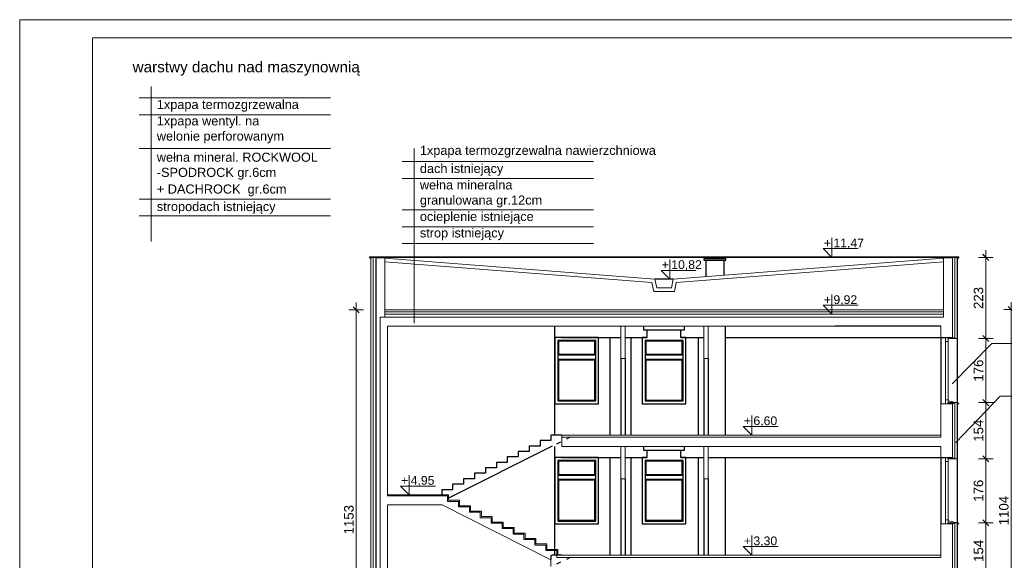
# Model space of a CAD drawing. Header units: millimetres. Extents: x 126553 to 403692, y -95821 to 38049.
# Tile 131 of 256: x 220951 to 223655, y -6308 to -4823. Entities that reach past the tile are written whole.
import ezdxf
from ezdxf.enums import TextEntityAlignment as Align

# ---------------------------------------------------------------- set-up
doc = ezdxf.new("R2010")
doc.units = ezdxf.units.MM
doc.linetypes.add('ACAD_ISO02W100', pattern=[15, 12, -3])
doc.linetypes.add('ACAD_ISO03W100', pattern=[30, 12, -18])
for name, color, linetype, lineweight in [('A-opis', 7, 'Continuous', 18), ('docieplenie', 6, 'Continuous', 18), ('docieplenie zew.', 6, 'Continuous', 18), ('OBRÓBKA', 7, 'Continuous', 9), ('OKNA', 7, 'Continuous', 13), ('opisy', 7, 'Continuous', 18), ('ramki', 250, 'Continuous', 13), ('WYMIAR', 7, 'Continuous', 18), ('ŚCIANY CIENKIE', 7, 'Continuous', 18), ('ŚCIANY GRUBE', 7, 'Continuous', 20)]:
    doc.layers.add(name, color=color, linetype=linetype, lineweight=lineweight)
doc.layers.add('WIDOK', color=7, linetype='Continuous')
doc.styles.add('AR12', font='arial.ttf', dxfattribs={"height": 12})
doc.styles.add('Arial', font='arial.ttf')
doc.styles.add('RS12', font='Romans', dxfattribs={"width": 0.75, "height": 12})
doc.styles.add('RS8', font='ROMANS.SHX', dxfattribs={"width": 0.75, "height": 8})
doc.linetypes.add('BATTING', pattern='A,0.0001,-0.1,[134,LTYPESHP.SHX,S=0.1,R=0,X=-0.1,Y=0],-0.2,[134,LTYPESHP.SHX,S=0.1,R=180,X=0.1,Y=0],-0.1', length=0.4001)
doc.linetypes.add('ZIGZAG', pattern='A,0.0001,-0.2,[131,LTYPESHP.SHX,S=0.2,R=0,X=-0.2,Y=0],-0.4,[131,LTYPESHP.SHX,S=0.2,R=180,X=0.2,Y=0],-0.2', length=0.8001)
doc.dimstyles.new('A_100', dxfattribs={"dimtxt": 26, "dimasz": 2, "dimexe": 0, "dimexo": 5, "dimgap": 0.01, "dimtad": 0, "dimdec": 4, "dimrnd": 0.5, "dimdsep": 46, "dimtxsty": 'Arial', "dimblk1": 'K', "dimblk2": 'K', "dimsah": 1, "dimcen": 10, "dimse1": 1, "dimse2": 1, "dimclrd": 256, "dimclre": 256, "dimclrt": 1, "dimadec": 0, "dimazin": 0, "dimtfac": 0.5, "dimtdec": 4, "dimtmove": 0, "dimatfit": 3, "dimldrblk": 'K', "dimfxl": 1, "dimtvp": 0.75, "dimtolj": 1, "dimtzin": 0, "dimlwd": 13, "dimarcsym": 0})

# ---------------------------------------------------------------- blocks, each defined once
blk = doc.blocks.new('KOTA-WA')
at = {"color": 7}
for p, q in [((0, 27), (0, 0)), ((-12, 12), (0, 0)), ((-12, 12), (36, 12))]:
    blk.add_line(p, q, dxfattribs=at)
at = {"layer": 'A-opis', "color": 7, "style": 'RS12', "width": 0.6, "flags": 4}
blk.add_attdef('ZNAK', text='', height=8, dxfattribs=at).set_placement((-6.2, 19.7), align=Align.MIDDLE)
blk.add_attdef('RZEDNA', text='', height=10, dxfattribs=at).set_placement((2.1, 11.2), align=Align.BOTTOM_LEFT)
at = {"layer": 'A-opis', "color": 7, "style": 'RS8', "width": 0.6, "flags": 4}
blk.add_attdef('UWAGA', text='', height=7, dxfattribs=at).set_placement((3.8, 8.1), align=Align.TOP_LEFT)
blk = doc.blocks.new('K')
for p, q in [((-10, 0), (10, 0)), ((4.2, 4.2), (-4.2, -4.2)), ((0, 10), (0, -10))]:
    blk.add_line(p, q)
blk.add_trace([(-4.8, -3.7), (-3.7, -4.8), (3.7, 4.8), (4.8, 3.7)])
blk = doc.blocks.new('*D2738')
at = {"layer": 'Defpoints', "color": 0, "linetype": 'ByBlock', "lineweight": 60, "transparency": 16777216}
for p in [(223496.6, -6204.6), (223604.6, -6204.6), (223496.6, -6358.6)]:
    blk.add_point(p, dxfattribs=at)
at = {"layer": 'WYMIAR', "linetype": 'ByBlock', "lineweight": 13, "transparency": 16777216}
blk.add_line((223604.6, -6356.6), (223604.6, -6206.6), dxfattribs=at)
at = {"layer": 'WYMIAR', "linetype": 'ByBlock', "lineweight": 13, "transparency": 16777216, "xscale": 2, "yscale": 2, "zscale": 2}
for p, rotation in [((223604.6, -6204.6), 90), ((223604.6, -6358.6), 270)]:
    blk.add_blockref('K', p, dxfattribs=dict(at, rotation=rotation))
at = {"layer": 'WYMIAR', "color": 1, "linetype": 'ByBlock', "transparency": 16777216, "insert": (223584.7, -6281.6), "char_height": 26, "attachment_point": 5, "rotation": 90, "style": 'Arial'}
blk.add_mtext('\\A1;154', dxfattribs=at)
blk = doc.blocks.new('*D2739')
at = {"layer": 'Defpoints', "color": 0, "linetype": 'ByBlock', "lineweight": 60, "transparency": 16777216}
for p in [(223496.6, -6028.6), (223604.6, -6028.6), (223496.6, -6204.6)]:
    blk.add_point(p, dxfattribs=at)
at = {"layer": 'WYMIAR', "linetype": 'ByBlock', "lineweight": 13, "transparency": 16777216}
blk.add_line((223604.6, -6202.6), (223604.6, -6030.6), dxfattribs=at)
at = {"layer": 'WYMIAR', "linetype": 'ByBlock', "lineweight": 13, "transparency": 16777216, "xscale": 2, "yscale": 2, "zscale": 2}
for p, rotation in [((223604.6, -6028.6), 90), ((223604.6, -6204.6), 270)]:
    blk.add_blockref('K', p, dxfattribs=dict(at, rotation=rotation))
at = {"layer": 'WYMIAR', "color": 1, "linetype": 'ByBlock', "transparency": 16777216, "insert": (223584.7, -6116.6), "char_height": 26, "attachment_point": 5, "rotation": 90, "style": 'Arial'}
blk.add_mtext('\\A1;176', dxfattribs=at)
blk = doc.blocks.new('*D2740')
at = {"layer": 'Defpoints', "color": 0, "linetype": 'ByBlock', "lineweight": 60, "transparency": 16777216}
for p in [(223496.6, -5874.6), (223604.6, -5874.6), (223496.6, -6028.6)]:
    blk.add_point(p, dxfattribs=at)
at = {"layer": 'WYMIAR', "linetype": 'ByBlock', "lineweight": 13, "transparency": 16777216}
blk.add_line((223604.6, -6026.6), (223604.6, -5876.6), dxfattribs=at)
at = {"layer": 'WYMIAR', "linetype": 'ByBlock', "lineweight": 13, "transparency": 16777216, "xscale": 2, "yscale": 2, "zscale": 2}
for p, rotation in [((223604.6, -5874.6), 90), ((223604.6, -6028.6), 270)]:
    blk.add_blockref('K', p, dxfattribs=dict(at, rotation=rotation))
at = {"layer": 'WYMIAR', "color": 1, "linetype": 'ByBlock', "transparency": 16777216, "insert": (223584.7, -5951.6), "char_height": 26, "attachment_point": 5, "rotation": 90, "style": 'Arial'}
blk.add_mtext('\\A1;154', dxfattribs=at)
blk = doc.blocks.new('*D2741')
at = {"layer": 'Defpoints', "color": 0, "linetype": 'ByBlock', "lineweight": 60, "transparency": 16777216}
for p in [(223496.6, -5698.6), (223604.6, -5698.6), (223496.6, -5874.6)]:
    blk.add_point(p, dxfattribs=at)
at = {"layer": 'WYMIAR', "linetype": 'ByBlock', "lineweight": 13, "transparency": 16777216}
blk.add_line((223604.6, -5872.6), (223604.6, -5700.6), dxfattribs=at)
at = {"layer": 'WYMIAR', "linetype": 'ByBlock', "lineweight": 13, "transparency": 16777216, "xscale": 2, "yscale": 2, "zscale": 2}
for p, rotation in [((223604.6, -5698.6), 90), ((223604.6, -5874.6), 270)]:
    blk.add_blockref('K', p, dxfattribs=dict(at, rotation=rotation))
at = {"layer": 'WYMIAR', "color": 1, "linetype": 'ByBlock', "transparency": 16777216, "insert": (223584.7, -5786.6), "char_height": 26, "attachment_point": 5, "rotation": 90, "style": 'Arial'}
blk.add_mtext('\\A1;176', dxfattribs=at)
blk = doc.blocks.new('*D2742')
at = {"layer": 'Defpoints', "color": 0, "linetype": 'ByBlock', "lineweight": 60, "transparency": 16777216}
for p in [(223496.6, -5475.6), (223604.6, -5475.6), (223496.6, -5698.6)]:
    blk.add_point(p, dxfattribs=at)
at = {"layer": 'WYMIAR', "linetype": 'ByBlock', "lineweight": 13, "transparency": 16777216}
blk.add_line((223604.6, -5696.6), (223604.6, -5477.6), dxfattribs=at)
at = {"layer": 'WYMIAR', "linetype": 'ByBlock', "lineweight": 13, "transparency": 16777216, "xscale": 2, "yscale": 2, "zscale": 2}
for p, rotation in [((223604.6, -5475.6), 90), ((223604.6, -5698.6), 270)]:
    blk.add_blockref('K', p, dxfattribs=dict(at, rotation=rotation))
at = {"layer": 'WYMIAR', "color": 1, "linetype": 'ByBlock', "transparency": 16777216, "insert": (223584.6, -5587.1), "char_height": 26, "attachment_point": 5, "rotation": 90, "style": 'Arial'}
blk.add_mtext('\\A1;223', dxfattribs=at)
blk = doc.blocks.new('*D2781')
at = {"layer": 'Defpoints', "color": 0, "linetype": 'ByBlock', "lineweight": 60, "transparency": 16777216}
for p in [(223452.5, -5619), (223517.6, -6723), (223674.3, -6723)]:
    blk.add_point(p, dxfattribs=at)
at = {"layer": 'WYMIAR', "linetype": 'ByBlock', "lineweight": 13, "transparency": 16777216}
blk.add_line((223674.3, -5621), (223674.3, -6721), dxfattribs=at)
at = {"layer": 'WYMIAR', "linetype": 'ByBlock', "lineweight": 13, "transparency": 16777216, "xscale": 2, "yscale": 2, "zscale": 2}
for p, rotation in [((223674.3, -5619), 90), ((223674.3, -6723), 270)]:
    blk.add_blockref('K', p, dxfattribs=dict(at, rotation=rotation))
at = {"layer": 'WYMIAR', "color": 7, "linetype": 'ByBlock', "transparency": 16777216, "insert": (223654.3, -6171), "char_height": 26, "attachment_point": 5, "rotation": 90, "style": 'Arial'}
blk.add_mtext('\\A1;1104', dxfattribs=at)
blk = doc.blocks.new('*D2876')
at = {"layer": 'Defpoints', "color": 0, "linetype": 'ByBlock', "lineweight": 60}
for p in [(221991.4, -5619.6), (221875.1, -6772.6), (221900.7, -6772.6)]:
    blk.add_point(p, dxfattribs=at)
at = {"layer": 'WYMIAR', "linetype": 'ByBlock', "lineweight": 13}
blk.add_line((221875.1, -5621.6), (221875.1, -6770.6), dxfattribs=at)
at = {"layer": 'WYMIAR', "linetype": 'ByBlock', "lineweight": 13, "xscale": 2, "yscale": 2, "zscale": 2}
for p, rotation in [((221875.1, -5619.6), 90), ((221875.1, -6772.6), 270)]:
    blk.add_blockref('K', p, dxfattribs=dict(at, rotation=rotation))
at = {"layer": 'WYMIAR', "color": 7, "linetype": 'ByBlock', "insert": (221855.1, -6196.1), "char_height": 26, "attachment_point": 5, "rotation": 90, "style": 'Arial'}
blk.add_mtext('\\A1;1153', dxfattribs=at)

msp = doc.modelspace()

# ---------------------------------------------------------------- linework, layer by layer
at = {"layer": 'docieplenie', "linetype": 'ZIGZAG'}
for p, q in [((221922.06009, -5475.64495), (221922.09193, -6692.59468)), ((223519.86606, -5475.64495), (223519.86606, -5697.4061)), ((223519.90269, -5876.03445), (223519.86606, -6027.4061)), ((223519.90269, -6206.03445), (223519.86606, -6357.4061))]:
    msp.add_line(p, q, dxfattribs=at)
at = {"layer": 'docieplenie', "linetype": 'BATTING', "ltscale": 14}
msp.add_line((221955.39304, -5625.62205), (223487.89128, -5625.62205), dxfattribs=at)
at = {"layer": 'docieplenie'}
for p, q in [((223503.90803, -5695.81729), (223501.89556, -5698.5595)), ((223505.96614, -5698.42239), (223503.90803, -5695.81729)), ((223508.2071, -5695.81729), (223505.96614, -5698.42239)), ((223510.67683, -5698.42239), (223508.2071, -5695.81729)), ((223513.19234, -5695.9087), (223510.67683, -5698.42239)), ((223515.70786, -5698.23958), (223513.19234, -5695.9087)), ((223518.17759, -5695.86299), (223515.70786, -5698.23958)), ((223519.86606, -5697.4061), (223518.17759, -5695.86299)), ((223501.4327, -5874.49578), (223505.56613, -5877.47916)), ((223505.56613, -5877.47916), (223509.01835, -5874.61176)), ((223509.01835, -5874.61176), (223514.48349, -5877.41142)), ((223514.48349, -5877.41142), (223518.01957, -5874.61176)), ((223518.01957, -5874.61176), (223519.90269, -5876.03445)), ((223503.90803, -6025.81729), (223501.89556, -6028.5595)), ((223505.96614, -6028.42239), (223503.90803, -6025.81729)), ((223508.2071, -6025.81729), (223505.96614, -6028.42239)), ((223510.67683, -6028.42239), (223508.2071, -6025.81729)), ((223513.19234, -6025.9087), (223510.67683, -6028.42239)), ((223515.70786, -6028.23958), (223513.19234, -6025.9087)), ((223518.17759, -6025.86299), (223515.70786, -6028.23958)), ((223519.86606, -6027.4061), (223518.17759, -6025.86299)), ((223501.4327, -6204.49578), (223505.56613, -6207.47916)), ((223505.56613, -6207.47916), (223509.01835, -6204.61176)), ((223509.01835, -6204.61176), (223514.48349, -6207.41142)), ((223514.48349, -6207.41142), (223518.01957, -6204.61176)), ((223518.01957, -6204.61176), (223519.90269, -6206.03445))]:
    msp.add_line(p, q, dxfattribs=at)
at = {"layer": 'docieplenie zew.'}
for p, q in [((221914.96307, -5547.64495), (221914.96307, -5475.64495)), ((221914.96307, -5475.64495), (221928.96307, -5475.64495)), ((223526.96307, -5475.64495), (223512.96307, -5475.64495)), ((223526.96307, -5547.64495), (223526.96307, -5475.64495)), ((221914.96307, -6699.64495), (221914.96307, -5547.64495)), ((223526.96307, -5698.64495), (223526.96307, -5547.64495)), ((221953.52153, -5619.64495), (223488.40461, -5619.64495)), ((223501.47852, -5695.64495), (223501.47852, -5698.64495)), ((223501.47852, -5698.64495), (223526.96307, -5698.64495)), ((223501.47852, -5874.49878), (223526.96307, -5874.49878)), ((223526.96307, -6028.64495), (223526.96307, -5877.64495)), ((223501.47852, -6025.64495), (223501.47852, -6028.64495)), ((223501.47852, -6028.64495), (223526.96307, -6028.64495)), ((223501.47852, -6204.49878), (223526.96307, -6204.49878)), ((223526.96307, -6358.64495), (223526.96307, -6207.64495))]:
    msp.add_line(p, q, dxfattribs=at)
at = {"layer": 'docieplenie zew.', "linetype": 'ZIGZAG'}
for p, q in [((223501.47852, -5698.6797), (223501.47852, -5695.6797)), ((223501.47852, -6028.6797), (223501.47852, -6025.6797))]:
    msp.add_line(p, q, dxfattribs=at)
at = {"layer": 'OBRÓBKA'}
for p, q in [((221911.45051, -5473.71446), (221958.0471, -5473.71446)), ((221911.45051, -5473.71446), (221912.90408, -5478.43678)), ((221912.90408, -5478.43678), (221914.35771, -5475.77289)), ((221956.59352, -5478.43678), (221955.13989, -5475.77289)), ((221958.0471, -5473.71446), (221956.59352, -5478.43678)), ((223484.32471, -5473.71446), (223485.77829, -5478.43678)), ((223484.32471, -5473.71446), (223530.92131, -5473.71446)), ((223485.77829, -5478.43678), (223487.23192, -5475.77289)), ((223529.46773, -5478.43678), (223528.0141, -5475.77289)), ((223530.92131, -5473.71446), (223529.46773, -5478.43678)), ((223501.47852, -5869.20842), (223530.80927, -5875.57715)), ((223528.62746, -5879.46499), (223527.77368, -5876.62022)), ((223530.80927, -5875.57715), (223528.62746, -5879.46499)), ((223501.47852, -6199.06225), (223530.80927, -6205.43098)), ((223528.62746, -6209.31881), (223527.77368, -6206.47404)), ((223530.80927, -6205.43098), (223528.62746, -6209.31881))]:
    msp.add_line(p, q, dxfattribs=at)
at = {"layer": 'OKNA'}
for p, q in [((223493.47852, -5695.64495), (223493.47852, -5877.64495)), ((223493.47852, -5706.64495), (223501.47852, -5706.64495)), ((223501.47852, -5695.64495), (223501.47852, -5877.64495)), ((223493.47852, -6025.64495), (223493.47852, -6207.64495)), ((223501.47852, -6025.64495), (223501.47852, -6207.64495)), ((223493.47852, -6036.64495), (223501.47852, -6036.64495))]:
    msp.add_line(p, q, dxfattribs=at)
at = {"layer": 'OKNA', "linetype": 'ACAD_ISO03W100'}
for p, q in [((223493.47852, -5866.84495), (223501.47852, -5866.84495)), ((223493.47852, -6196.84495), (223501.47852, -6196.84495))]:
    msp.add_line(p, q, dxfattribs=at)
at = {"layer": 'opisy'}
for p, q in [((221312.06501, -5006.56275), (221312.06501, -5431.568)), ((221278.82138, -5037.57354), (221804.18836, -5037.57354)), ((221278.82138, -5083.89449), (221804.18836, -5083.89449)), ((221278.82138, -5176.53639), (221804.18836, -5176.53639)), ((221278.82138, -5176.53639), (221804.18836, -5176.53639)), ((222034.67226, -5176.34492), (222034.67226, -5656.10011)), ((222001.42862, -5212.23813), (222526.79561, -5212.23813)), ((222001.42862, -5258.55908), (222526.79561, -5258.55908)), ((221278.82138, -5315.49924), (221804.18836, -5315.49924)), ((222001.42862, -5345.18401), (222526.79561, -5345.18401)), ((221278.82138, -5361.82019), (221804.18836, -5361.82019)), ((222001.42862, -5391.50496), (222526.79561, -5391.50496)), ((222001.42862, -5437.82591), (222526.79561, -5437.82591)), ((223512.41565, -5822.49131), (223621.64421, -5712.53284)), ((223621.64421, -5712.53284), (223950.58636, -5712.53284)), ((223522.2399, -5984.40373), (223644.39884, -5857.09393)), ((223644.39884, -5857.09393), (224216.6088, -5857.09393))]:
    msp.add_line(p, q, dxfattribs=at)
at = {"layer": 'ramki', "color": 7, "ltscale": 0.6}
for p, q in [((220950.72526, -4822.88061), (220950.72526, -7792.88061)), ((220950.72526, -4822.88061), (225131.69339, -4822.88061)), ((221150.72526, -4872.88061), (225081.69339, -4872.88061)), ((221150.72526, -4872.88061), (221150.72526, -7742.88061))]:
    msp.add_line(p, q, dxfattribs=at)
at = {"layer": 'WIDOK'}
for p, q in [((221914.96307, -5473.71446), (223530.92131, -5473.71446)), ((223512.96307, -5475.64495), (221928.96307, -5475.64495)), ((221928.96307, -5475.64495), (221928.96307, -6685.64495)), ((221928.96307, -5475.64495), (221953.52153, -5475.64495)), ((222831.24339, -5478.64618), (222890.78758, -5478.64618)), ((222831.24444, -5483.64618), (222831.24339, -5478.64618)), ((222831.24444, -5483.64618), (222890.78353, -5483.64618)), ((222836.25382, -5528.60496), (222836.24444, -5483.64618)), ((222886.25301, -5524.69795), (222886.24443, -5483.63574)), ((222890.78353, -5483.64618), (222890.78758, -5478.64618)), ((223488.40461, -5475.64495), (223512.96307, -5475.64495)), ((223526.96307, -6685.64495), (223526.96307, -5475.64495)), ((222746.15101, -5535.64573), (222695.78495, -5535.64495)), ((222420.96307, -5963.64495), (222420.96307, -5664.64495)), ((222664.39643, -5664.64495), (222664.39643, -5674.66733)), ((222664.39643, -5674.66733), (222777.03748, -5674.66733)), ((222674.55864, -5695.64495), (222674.55864, -5674.66733)), ((222767.23701, -5695.64495), (222767.23701, -5674.66733)), ((222777.03748, -5674.66733), (222777.03748, -5664.64495)), ((222888.76774, -5664.64495), (222888.76774, -5963.64495)), ((223480.96307, -5664.64495), (223189.64702, -5664.64495)), ((222439.38292, -5695.64495), (222601.76774, -5695.64495)), ((222532.96307, -5869.64495), (222532.96307, -5703.64495)), ((222572.96307, -5963.64495), (222572.96307, -5695.64495)), ((222613.76774, -5695.64495), (222674.55864, -5695.64495)), ((222629.26774, -5695.64495), (222629.26774, -5963.64495)), ((222767.23701, -5695.64495), (222829.76774, -5695.64495)), ((222772.96307, -5869.64495), (222772.96307, -5703.64495)), ((222814.26774, -5695.64495), (222814.26774, -5963.64495)), ((222888.76774, -5695.64495), (223512.96307, -5695.64495)), ((223480.96307, -5695.64495), (223480.96307, -5877.64495)), ((222601.76774, -5753.64495), (222601.76774, -5963.64495)), ((222613.76774, -5753.64495), (222613.76774, -5963.64495)), ((222829.76774, -5753.64495), (222829.76774, -5963.64495)), ((222841.76774, -5753.64495), (222841.76774, -5963.64495)), ((222439.76027, -5963.64495), (222410.10121, -5963.64495)), ((222410.10121, -5963.64495), (222410.10121, -5978.64495)), ((222413.75557, -5994.38584), (222128.96307, -6136.88787)), ((222380.10121, -5993.64495), (222350.10121, -5993.64495)), ((222350.10121, -5993.64495), (222350.10121, -6008.64495)), ((222410.10121, -5978.64495), (222380.10121, -5978.64495)), ((222380.10121, -5978.64495), (222380.10121, -5993.64495)), ((222420.96307, -6293.64495), (222420.96307, -5994.64495)), ((222664.39643, -5994.64495), (222664.39643, -6004.66733)), ((222777.03748, -6004.66733), (222777.03748, -5994.64495)), ((222320.10121, -6023.64495), (222290.10121, -6023.64495)), ((222290.10121, -6023.64495), (222290.10121, -6038.64495)), ((222350.10121, -6008.64495), (222320.10121, -6008.64495)), ((222320.10121, -6008.64495), (222320.10121, -6023.64495)), ((222439.38292, -6025.64495), (222601.76774, -6025.64495)), ((222572.96307, -6293.64495), (222572.96307, -6025.64495)), ((222613.76774, -6025.64495), (222674.55864, -6025.64495)), ((222613.76774, -6025.64495), (222674.55864, -6025.64495)), ((222629.26774, -6025.64495), (222629.26774, -6293.64495)), ((222664.39643, -6004.66733), (222777.03748, -6004.66733)), ((222674.55864, -6025.64495), (222674.55864, -6004.66733)), ((222767.23701, -6025.64495), (222767.23701, -6004.66733)), ((222767.23701, -6025.64495), (222829.76774, -6025.64495)), ((222767.23701, -6025.64495), (222829.76774, -6025.64495)), ((222814.26774, -6025.64495), (222814.26774, -6293.64495)), ((222841.76774, -6025.64495), (223512.96307, -6025.64495)), ((222888.76774, -6025.64495), (222888.76774, -6293.64495)), ((223480.96307, -6025.64495), (223480.96307, -6207.64495)), ((222260.10121, -6053.64495), (222230.10121, -6053.64495)), ((222230.10121, -6053.64495), (222230.10121, -6068.64495)), ((222290.10121, -6038.64495), (222260.10121, -6038.64495)), ((222260.10121, -6038.64495), (222260.10121, -6053.64495)), ((222532.96307, -6199.64495), (222532.96307, -6033.64495)), ((222772.96307, -6199.64495), (222772.96307, -6033.64495)), ((222200.10121, -6083.64495), (222170.10121, -6083.64495)), ((222170.10121, -6083.64495), (222170.10121, -6098.64495)), ((222230.10121, -6068.64495), (222200.10121, -6068.64495)), ((222200.10121, -6068.64495), (222200.10121, -6083.64495)), ((222601.76774, -6083.64495), (222601.76774, -6293.64495)), ((222613.76774, -6083.64495), (222613.76774, -6293.64495)), ((222829.76774, -6083.64495), (222829.76774, -6293.64495)), ((222841.76774, -6083.64495), (222841.76774, -6293.64495)), ((222170.10121, -6098.64495), (222140.10121, -6098.64495)), ((222140.10121, -6098.64495), (222140.10121, -6113.64495)), ((222140.10121, -6113.64495), (222110.10121, -6113.64495)), ((222110.10121, -6113.64495), (222110.10121, -6127.64495))]:
    msp.add_line(p, q, dxfattribs=at)
at = {"layer": 'WIDOK', "linetype": 'ACAD_ISO03W100'}
for p, q in [((222463.20063, -5969.64495), (222413.75557, -5994.38584)), ((222463.20063, -6299.64495), (222413.75557, -6324.38584))]:
    msp.add_line(p, q, dxfattribs=at)
at = {"layer": 'WIDOK', "linetype": 'ACAD_ISO02W100'}
for p, q in [((222439.76027, -6293.64495), (222410.10121, -6293.64495)), ((222410.10121, -6293.64495), (222410.10121, -6308.64495))]:
    msp.add_line(p, q, dxfattribs=at)
at = {"layer": 'WIDOK'}
for points in [[(222540.96307, -5695.64495), (222420.96307, -5695.64495), (222420.96307, -5877.64495), (222540.96307, -5877.64495)], [(222532.96307, -5703.64495), (222428.96307, -5703.64495), (222428.96307, -5743.64495), (222532.96307, -5743.64495)], [(222530.96307, -5705.64495), (222430.96307, -5705.64495), (222430.96307, -5741.64495), (222530.96307, -5741.64495)], [(222772.96307, -5703.64495), (222668.96307, -5703.64495), (222668.96307, -5743.64495), (222772.96307, -5743.64495)], [(222770.96307, -5705.64495), (222670.96307, -5705.64495), (222670.96307, -5741.64495), (222770.96307, -5741.64495)], [(222532.96307, -5755.64495), (222428.96307, -5755.64495), (222428.96307, -5869.64495), (222532.96307, -5869.64495)], [(222530.96307, -5757.64495), (222430.96307, -5757.64495), (222430.96307, -5867.64495), (222530.96307, -5867.64495)], [(222772.96307, -5755.64495), (222668.96307, -5755.64495), (222668.96307, -5869.64495), (222772.96307, -5869.64495)], [(222770.96307, -5757.64495), (222670.96307, -5757.64495), (222670.96307, -5867.64495), (222770.96307, -5867.64495)], [(222540.96307, -6025.64495), (222420.96307, -6025.64495), (222420.96307, -6207.64495), (222540.96307, -6207.64495)], [(222532.96307, -6033.64495), (222428.96307, -6033.64495), (222428.96307, -6073.64495), (222532.96307, -6073.64495)], [(222530.96307, -6035.64495), (222430.96307, -6035.64495), (222430.96307, -6071.64495), (222530.96307, -6071.64495)], [(222772.96307, -6033.64495), (222668.96307, -6033.64495), (222668.96307, -6073.64495), (222772.96307, -6073.64495)], [(222770.96307, -6035.64495), (222670.96307, -6035.64495), (222670.96307, -6071.64495), (222770.96307, -6071.64495)], [(222532.96307, -6085.64495), (222428.96307, -6085.64495), (222428.96307, -6199.64495), (222532.96307, -6199.64495)], [(222530.96307, -6087.64495), (222430.96307, -6087.64495), (222430.96307, -6197.64495), (222530.96307, -6197.64495)], [(222772.96307, -6085.64495), (222668.96307, -6085.64495), (222668.96307, -6199.64495), (222772.96307, -6199.64495)], [(222770.96307, -6087.64495), (222670.96307, -6087.64495), (222670.96307, -6197.64495), (222770.96307, -6197.64495)]]:
    msp.add_lwpolyline(points, close=True, dxfattribs=at)
for points in [[(222532.96307, -5703.64495), (222428.96307, -5703.64495), (222428.96307, -5869.64495), (222532.96307, -5869.64495)], [(222674.55864, -5695.64495), (222660.96307, -5695.64495), (222660.96307, -5877.64495), (222780.96307, -5877.64495), (222780.96307, -5695.64495), (222767.23701, -5695.64495)], [(222772.96307, -5703.64495), (222668.96307, -5703.64495), (222668.96307, -5869.64495), (222772.96307, -5869.64495)], [(222674.55864, -6025.64495), (222660.96307, -6025.64495), (222660.96307, -6207.64495), (222780.96307, -6207.64495), (222780.96307, -6025.64495), (222767.23701, -6025.64495)], [(222532.96307, -6033.64495), (222428.96307, -6033.64495), (222428.96307, -6199.64495), (222532.96307, -6199.64495)], [(222772.96307, -6033.64495), (222668.96307, -6033.64495), (222668.96307, -6199.64495), (222772.96307, -6199.64495)]]:
    msp.add_lwpolyline(points, dxfattribs=at)
at = {"layer": 'ŚCIANY CIENKIE'}
for p, q in [((221953.52153, -5631.64495), (223488.40461, -5631.64495)), ((222439.76027, -5963.64495), (223480.96307, -5963.64495)), ((222439.76027, -5969.64495), (222439.76027, -5963.64495)), ((221960.96307, -6127.64495), (222128.96307, -6127.64495)), ((222128.96307, -6127.64495), (222128.96307, -6142.64495)), ((222128.96307, -6130.64495), (222128.96307, -6142.64495)), ((222128.96307, -6142.64495), (222155.96307, -6142.64495)), ((222128.96307, -6142.64495), (222158.96307, -6142.64495)), ((222158.96307, -6142.64495), (222158.96307, -6157.64495)), ((222158.96307, -6157.64495), (222188.96307, -6157.64495)), ((222188.96307, -6157.64495), (222188.96307, -6172.64495)), ((222188.96307, -6172.64495), (222218.96307, -6172.64495)), ((222218.96307, -6172.64495), (222218.96307, -6187.64495)), ((222218.96307, -6187.64495), (222248.96307, -6187.64495)), ((222248.96307, -6187.64495), (222248.96307, -6202.64495)), ((222248.96307, -6202.64495), (222278.96307, -6202.64495)), ((222278.96307, -6202.64495), (222278.96307, -6217.64495)), ((222278.96307, -6217.64495), (222308.96307, -6217.64495)), ((222308.96307, -6217.64495), (222308.96307, -6232.64495)), ((222308.96307, -6232.64495), (222338.96307, -6232.64495)), ((222338.96307, -6232.64495), (222338.96307, -6247.64495)), ((222338.96307, -6247.64495), (222368.96307, -6247.64495)), ((222368.96307, -6247.64495), (222368.96307, -6262.64495)), ((222368.96307, -6262.64495), (222398.96307, -6262.64495)), ((222398.96307, -6262.64495), (222398.96307, -6277.64495)), ((222398.96307, -6277.64495), (222428.96307, -6277.64495)), ((222428.96307, -6277.64495), (222428.96307, -6293.64495)), ((222428.96307, -6293.64495), (223480.96307, -6293.64495)), ((222428.96307, -6293.64495), (222439.76027, -6293.64495))]:
    msp.add_line(p, q, dxfattribs=at)
at = {"layer": 'ŚCIANY GRUBE'}
for p, q in [((221928.96307, -5475.64495), (221953.52153, -5475.64495)), ((221928.96307, -5630.64495), (221928.96307, -5475.64495)), ((221928.96307, -6685.64495), (221928.96307, -5475.64495)), ((221928.96307, -5475.64495), (221928.96307, -5695.64495)), ((221953.52153, -5639.64495), (221953.52153, -5475.64495)), ((222695.78495, -5535.64495), (221953.52153, -5477.64495)), ((222687.62018, -5545.03745), (221953.52153, -5487.67544)), ((222746.15101, -5535.64573), (223488.40461, -5477.64495)), ((222754.35733, -5545.03496), (223488.40461, -5487.67544)), ((223488.40461, -5631.64495), (223488.40461, -5475.64495)), ((223488.40461, -5475.64495), (223512.96307, -5475.64495)), ((223512.96307, -5475.64495), (223512.96307, -5695.64495)), ((222695.78495, -5535.64495), (222701.0342, -5559.38565)), ((222741.0342, -5559.39171), (222746.15101, -5535.64573)), ((222687.62018, -5545.03745), (222693.00348, -5569.38444)), ((222693.00348, -5569.38444), (222749.10865, -5569.39293)), ((222701.0342, -5559.38565), (222741.0342, -5559.39171)), ((222749.10865, -5569.39293), (222754.35733, -5545.03496)), ((221940.96307, -6685.64495), (221940.96307, -5639.64495)), ((221940.96307, -5639.64495), (221960.96307, -5639.64495)), ((221953.52153, -5639.64495), (221953.52153, -5638.64495)), ((221953.52153, -5638.64495), (221953.52153, -5639.64495)), ((221960.96307, -5639.64495), (223480.96307, -5639.64495)), ((223480.96307, -5639.64495), (223488.40461, -5639.64495)), ((223488.40461, -5639.64495), (223488.40461, -5631.64495)), ((221960.96307, -5664.64495), (223480.96307, -5664.64495)), ((221960.96307, -6130.64495), (221960.96307, -5664.64495)), ((222629.26774, -5664.64495), (222574.26774, -5664.64495)), ((222601.76774, -5664.64495), (222601.76774, -5753.64495)), ((222613.76774, -5664.64495), (222613.76774, -5753.64495)), ((222829.76774, -5753.64495), (222829.76774, -5664.64495)), ((222841.76774, -5664.64495), (222841.76774, -5753.64495)), ((223480.96307, -5664.64495), (223480.96307, -5695.64495)), ((223480.96307, -5695.64495), (223512.96307, -5695.64495)), ((222601.76774, -5753.64495), (222613.76774, -5753.64495)), ((222613.76774, -5753.64495), (222601.76774, -5753.64495)), ((222829.76774, -5753.64495), (222841.76774, -5753.64495)), ((223480.96307, -5877.64495), (223512.96307, -5877.64495)), ((223480.96307, -5877.64495), (223480.96307, -5969.64495)), ((223480.96307, -5969.64495), (223480.96307, -5877.64495)), ((223512.96307, -5877.64495), (223512.96307, -6025.64495)), ((222439.76027, -5969.64495), (222439.59181, -5994.64495)), ((222439.76027, -5969.64495), (223480.96307, -5969.64495)), ((222439.59181, -5994.64495), (223480.96307, -5994.64495)), ((222601.76774, -5994.64495), (222601.76774, -6083.64495)), ((222613.76774, -5994.64495), (222613.76774, -6083.64495)), ((222829.76774, -6083.64495), (222829.76774, -5994.64495)), ((222841.76774, -5994.64495), (222841.76774, -6083.64495)), ((223480.96307, -6025.64495), (223480.96307, -5994.64495)), ((223480.96307, -5994.64495), (223480.96307, -6025.64495)), ((223480.96307, -6025.64495), (223512.96307, -6025.64495)), ((222601.76774, -6083.64495), (222613.76774, -6083.64495)), ((222829.76774, -6083.64495), (222841.76774, -6083.64495)), ((221960.96307, -6130.64495), (222125.96307, -6130.64495)), ((222125.96307, -6130.64495), (222125.96307, -6145.64495)), ((221960.96307, -6155.64495), (222110.89646, -6155.64495)), ((221960.96307, -6460.64495), (221960.96307, -6155.64495)), ((222409.96332, -6306.43076), (222110.89646, -6155.64495)), ((222125.96307, -6145.64495), (222155.96307, -6145.64495)), ((222155.96307, -6145.64495), (222155.96307, -6160.64495)), ((222155.96307, -6160.64495), (222185.96307, -6160.64495)), ((222185.96307, -6160.64495), (222185.96307, -6175.64495)), ((222185.96307, -6175.64495), (222215.96307, -6175.64495)), ((222215.96307, -6175.64495), (222215.96307, -6190.64495)), ((222215.96307, -6190.64495), (222245.96307, -6190.64495)), ((222245.96307, -6190.64495), (222245.96307, -6205.64495)), ((222245.96307, -6205.64495), (222275.96307, -6205.64495)), ((222275.96307, -6205.64495), (222275.96307, -6220.64495)), ((222275.96307, -6220.64495), (222305.96307, -6220.64495)), ((222305.96307, -6220.64495), (222305.96307, -6235.64495)), ((223480.96307, -6207.64495), (223512.96307, -6207.64495)), ((223480.96307, -6207.64495), (223480.96307, -6299.64495)), ((223480.96307, -6299.64495), (223480.96307, -6207.64495)), ((223512.96307, -6207.64495), (223512.96307, -6355.64495)), ((222305.96307, -6235.64495), (222335.96307, -6235.64495)), ((222335.96307, -6235.64495), (222335.96307, -6250.64495)), ((222335.96307, -6250.64495), (222365.96307, -6250.64495)), ((222365.96307, -6250.64495), (222365.96307, -6265.64495)), ((222365.96307, -6265.64495), (222395.96307, -6265.64495)), ((222395.96307, -6265.64495), (222395.96307, -6280.64495)), ((222395.96307, -6280.64495), (222425.96307, -6280.64495)), ((222425.96307, -6280.64495), (222425.96307, -6299.64495)), ((222425.96307, -6299.64495), (223480.96307, -6299.64495)), ((222409.96332, -6324.38492), (222409.96332, -6306.43076))]:
    msp.add_line(p, q, dxfattribs=at)

# ---------------------------------------------------------------- block references
at = {"layer": 'A-opis'}
ref = msp.add_blockref('KOTA-WA', (223181.88613, -5475.64495), dxfattribs=dict(at, xscale=2, yscale=2, zscale=2))
ref.add_attrib('ZNAK', '+', dxfattribs={"layer": '0', "color": 101, "height": 24, "style": 'AR12', "flags": 4}).set_placement((223169.52391, -5455.21477), align=Align.BOTTOM_CENTER)
ref.add_attrib('RZEDNA', '11,47', dxfattribs={"layer": '0', "color": 101, "height": 24, "style": 'AR12', "flags": 4}).set_placement((223186.10227, -5455.21477), align=Align.BOTTOM_LEFT)
ref = msp.add_blockref('KOTA-WA', (222736.40389, -5535.2188), dxfattribs=dict(at, xscale=2, yscale=2, zscale=2))
ref.add_attrib('ZNAK', '+', dxfattribs={"layer": '0', "color": 101, "height": 24, "style": 'AR12', "flags": 4}).set_placement((222724.04167, -5514.78861), align=Align.BOTTOM_CENTER)
ref.add_attrib('RZEDNA', '10,82', dxfattribs={"layer": '0', "color": 101, "height": 24, "style": 'AR12', "flags": 4}).set_placement((222740.62003, -5514.78861), align=Align.BOTTOM_LEFT)
ref = msp.add_blockref('KOTA-WA', (223181.88613, -5631.30936), dxfattribs=dict(at, xscale=2, yscale=2, zscale=2))
ref.add_attrib('ZNAK', '+', dxfattribs={"layer": '0', "color": 101, "height": 24, "style": 'AR12', "flags": 4}).set_placement((223169.52391, -5610.87917), align=Align.BOTTOM_CENTER)
ref.add_attrib('RZEDNA', '9,92', dxfattribs={"layer": '0', "color": 101, "height": 24, "style": 'AR12', "flags": 4}).set_placement((223186.10227, -5610.87917), align=Align.BOTTOM_LEFT)
ref = msp.add_blockref('KOTA-WA', (222962.06704, -5963.90044), dxfattribs=dict(at, xscale=2, yscale=2, zscale=2))
ref.add_attrib('ZNAK', '+', dxfattribs={"layer": '0', "color": 101, "height": 24, "style": 'AR12', "flags": 4}).set_placement((222949.70482, -5943.47025), align=Align.BOTTOM_CENTER)
ref.add_attrib('RZEDNA', '6,60', dxfattribs={"layer": '0', "color": 101, "height": 24, "style": 'AR12', "flags": 4}).set_placement((222966.28318, -5943.47025), align=Align.BOTTOM_LEFT)
ref = msp.add_blockref('KOTA-WA', (222020.54523, -6127.6585), dxfattribs=dict(at, xscale=2, yscale=2, zscale=2))
ref.add_attrib('ZNAK', '+', dxfattribs={"layer": '0', "color": 101, "height": 24, "style": 'AR12', "flags": 4}).set_placement((222008.18301, -6107.22831), align=Align.BOTTOM_CENTER)
ref.add_attrib('RZEDNA', '4,95', dxfattribs={"layer": '0', "color": 101, "height": 24, "style": 'AR12', "flags": 4}).set_placement((222024.76137, -6107.22831), align=Align.BOTTOM_LEFT)
ref = msp.add_blockref('KOTA-WA', (222962.06704, -6293.7106), dxfattribs=dict(at, xscale=2, yscale=2, zscale=2))
ref.add_attrib('ZNAK', '+', dxfattribs={"layer": '0', "color": 101, "height": 24, "style": 'AR12', "flags": 4}).set_placement((222949.70482, -6273.28041), align=Align.BOTTOM_CENTER)
ref.add_attrib('RZEDNA', '3,30', dxfattribs={"layer": '0', "color": 101, "height": 24, "style": 'AR12', "flags": 4}).set_placement((222966.28318, -6273.28041), align=Align.BOTTOM_LEFT)

# ---------------------------------------------------------------- texts
at = {"layer": 'opisy', "width": 848.3863, "attachment_point": 1}
for s, insert, char_height in [('{\\fArial|b0|i0|c238|p34;warstwy dachu nad maszynownią}', (221260.9015, -4937.51453), 30), ('{\\fArial|b0|i0|c238|p34;1xpapa termozgrzewalna}', (221327.44202, -5043.07714), 25), ('{\\fArial|b0|i0|c238|p34;1xpapa wentyl. na\\Pwelonie perforowanym}', (221327.44202, -5088.23973), 25), ('{\\fArial|b0|i0|c238|p34;wełna mineral. ROCKWOOL\\P-SPODROCK gr.6cm}', (221327.44202, -5188.01287), 25), ('{\\fArial|b0|i0|c238|p34;1xpapa termozgrzewalna nawierzchniowa}', (222050.04926, -5169.13781), 25), ('{\\fArial|b0|i0|c238|p34;dach istniejący}', (222050.04926, -5218.96292), 25), ('{\\fArial|b0|i0|c238|p34;wełna mineralna \\Pgranulowana gr.12cm}', (222050.04926, -5264.07951), 25), ('{\\fArial|b0|i0|c238|p34;+ DACHROCK  gr.6cm}', (221327.44202, -5275.44416), 25), ('{\\fArial|b0|i0|c238|p34;stropodach istniejący}', (221327.44202, -5323.4867), 25), ('{\\fArial|b0|i0|c238|p34;ocieplenie istniejące}', (222050.04926, -5350.68761), 25), ('{\\fArial|b0|i0|c238|p34;strop istniejący}', (222050.04926, -5395.85021), 25)]:
    msp.add_mtext(s, dxfattribs=dict(at, insert=insert, char_height=char_height))

# ---------------------------------------------------------------- dimensions: what is measured, and where the dimension line sits
at = {"layer": 'WYMIAR', "linetype": 'ByBlock'}
for base, p1, p2, picture, middle in [((223604.56511, -5475.64495), (223496.64011, -5698.64495), (223496.64011, -5475.64495), '*D2742', (223584.63946, -5587.14495)), ((223604.56511, -5698.64495), (223496.64011, -5874.64495), (223496.64011, -5698.64495), '*D2741', (223584.65276, -5786.64495)), ((223604.56511, -5874.64495), (223496.64011, -6028.64495), (223496.64011, -5874.64495), '*D2740', (223584.65276, -5951.64495)), ((223604.56511, -6028.64495), (223496.64011, -6204.64495), (223496.64011, -6028.64495), '*D2739', (223584.65276, -6116.64495)), ((223604.56511, -6204.64495), (223496.64011, -6358.64495), (223496.64011, -6204.64495), '*D2738', (223584.65276, -6281.64495))]:
    dim = msp.add_linear_dim(base=base, p1=p1, p2=p2, angle=90, dimstyle='A_100', override={"dimtmove": 1}, dxfattribs=at)
    dim.commit()
    dim.dimension.update_dxf_attribs({"geometry": picture, "text_midpoint": middle})
at = {"layer": 'WYMIAR', "color": 0, "linetype": 'ByBlock'}
for base, p1, p2, picture, middle in [((221875.0704, -6772.64495), (221991.41906, -5619.64495), (221900.74826, -6772.64495), '*D2876', (221855.14475, -6196.14495)), ((223674.2508, -6723.02717), (223452.47534, -5619.0185), (223517.55284, -6723.02717), '*D2781', (223654.33846, -6171.02284))]:
    dim = msp.add_linear_dim(base=base, p1=p1, p2=p2, angle=90, dimstyle='A_100', override={"dimclrt": 7, "dimtmove": 1}, dxfattribs=at)
    dim.commit()
    dim.dimension.update_dxf_attribs({"geometry": picture, "text_midpoint": middle})

doc.saveas('drawing.dxf')
